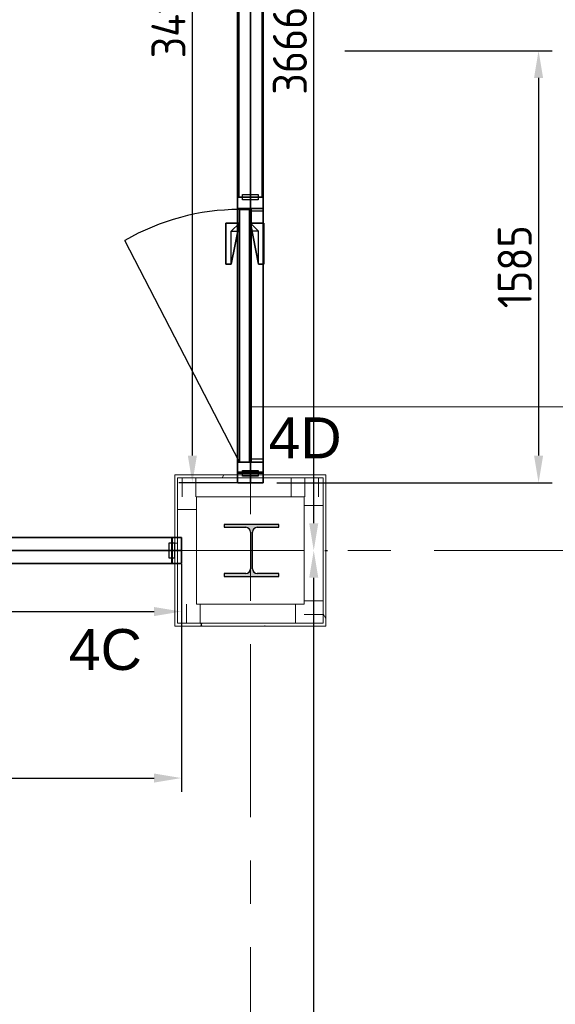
# Model space of a CAD drawing. Extents: x 2744 to 57639, y 3641 to 38820.
# Tile 42 of 179: x 25670 to 27635, y 23164 to 26775. Entities that reach past the tile are written whole.
import ezdxf
from ezdxf.enums import TextEntityAlignment as Align

# ---------------------------------------------------------------- set-up
doc = ezdxf.new("R2010")
doc.units = 0
doc.header["$LTSCALE"] = 50
doc.header["$PDSIZE"] = -5
doc.linetypes.add('HIDDEN2', pattern=[4.7625, 3.175, -1.5875])
doc.linetypes.add('stramien', pattern=[22.225, 12.7, -3.175, 3.175, -3.175])
doc.layers.get('0').update_dxf_attribs({"linetype": 'CONTINUOUS'})
doc.layers.get('DEFPOINTS').update_dxf_attribs({"linetype": 'CONTINUOUS'})
for name, color, linetype, lineweight in [('A-FLOR-OTLN', 8, 'CONTINUOUS', 18), ('A-GENM', 8, 'CONTINUOUS', 18), ('A-GLAZ-CWMG', 8, 'CONTINUOUS', 18), ('A-WALL-PATT', 8, 'CONTINUOUS', 50), ('I-WALL', 8, 'CONTINUOUS', 25), ('S-COLS', 8, 'CONTINUOUS', 18), ('S-GRID', 8, 'CONTINUOUS', 18)]:
    doc.layers.add(name, color=color, linetype=linetype, lineweight=lineweight)
for name, color, linetype in [('AS-A38--_F----5', 2, 'CONTINUOUS'), ('AS-A38--_F---4-', 9, 'CONTINUOUS'), ('AS-A38-L_F----5', 7, 'CONTINUOUS'), ('AS-I38-E_F----5_Deuren', 7, 'CONTINUOUS'), ('AS-I38-M_F----5_Deurmodulen', 7, 'CONTINUOUS'), ('AS-I38-M_F----5_Muuraansluitingen', 7, 'CONTINUOUS'), ('AS-I38-M_F----5_Wandmodulen', 7, 'CONTINUOUS'), ('AS-L32--_F----5', 84, 'CONTINUOUS'), ('AS-L32--_F---4-', 84, 'CONTINUOUS'), ('AS-L32--_F-23--', 84, 'CONTINUOUS'), ('AS-L32--_F123--', 84, 'CONTINUOUS'), ('AS-L38--', 7, 'CONTINUOUS'), ('AS-L38--_F----5', 7, 'CONTINUOUS'), ('AS-L38--_F---4-', 7, 'CONTINUOUS'), ('AS-L38--_F-23--', 3, 'CONTINUOUS'), ('AS-L38--_F1----', 2, 'CONTINUOUS'), ('AS-L38--_F1-----', 2, 'CONTINUOUS'), ('AS-L38--_F123--', 7, 'CONTINUOUS'), ('AS-L38GL_F---4-', 2, 'CONTINUOUS'), ('AS-L38GL_F123--', 3, 'CONTINUOUS'), ('AS-M38--_F123--_Wandlengte', 1, 'CONTINUOUS'), ('IWTEKST', 2, 'CONTINUOUS')]:
    doc.layers.add(name, color=color, linetype=linetype)
doc.layers.add('AS-I38-1_F----5', color=2, linetype='CONTINUOUS', plot=False)
doc.layers.add('IWHULPLIJN', color=40, linetype='CONTINUOUS', plot=False)
doc.styles.get("Standard").update_dxf_attribs({"font": 'isocp.shx'})
doc.dimstyles.new('CWall_F2_Wandlengte', dxfattribs={"dimscale": 50, "dimtxt": 2.5, "dimasz": 2, "dimexe": 1, "dimexo": 1, "dimgap": 0.5, "dimtad": 1, "dimdec": 0, "dimdsep": 46, "dimtxsty": 'Standard', "dimcen": 2.5, "dimclrt": 2, "dimadec": 0, "dimazin": 0, "dimtfac": 1, "dimtdec": 0, "dimtix": 1, "dimtmove": 2, "dimatfit": 0, "dimfxl": 0, "dimtolj": 1, "dimtzin": 0, "dimarcsym": 0})
pattern_1 = [(60, (885, 370), (-43300, 25000), [300, -50000]), (60, (957, 444), (-43300, 25000), [100, -50000]), (60, (913, 470), (-43300, 25000), [100, -50000]), (150, (1047, 450), (-25000, -43300), [200, -50000])]
pattern_2 = [(60, (885, 1230), (-43300, 25000), [300, -50000]), (60, (957, 1304), (-43300, 25000), [100, -50000]), (60, (913, 1330), (-43300, 25000), [100, -50000]), (150, (1047, 1310), (-25000, -43300), [200, -50000])]
pattern_3 = [(0, (960, 1360), (29.7656, 59.5312), [0, -59.5312])]
pattern_4 = [(60, (885, 2090), (-43300, 25000), [300, -50000]), (60, (957, 2164), (-43300, 25000), [100, -50000]), (60, (913, 2190), (-43300, 25000), [100, -50000]), (150, (1047, 2170), (-25000, -43300), [200, -50000])]

# ---------------------------------------------------------------- blocks, each defined once
blk = doc.blocks.new('10844_ABT model nieuw_export 08-11-2012_rvt-1-Plotview 4e Verdieping - schaal 1 op 100')
at = {"layer": 'S-COLS', "lineweight": 5}
blk.add_hatch(color=256, dxfattribs=at).paths.add_polyline_path([(26620.8, 24733.2), (26620.8, 24743.2), (26542, 24743.2), (26529.3, 24748.5), (26524, 24761.2), (26524, 24895.2), (26529.3, 24907.9), (26542, 24913.2), (26620.8, 24913.2), (26620.8, 24923.2), (26420.8, 24923.2), (26420.8, 24913.2), (26499.5, 24913.2), (26512.2, 24907.9), (26517.5, 24895.2), (26517.5, 24761.2), (26512.2, 24748.5), (26499.5, 24743.2), (26420.8, 24743.2), (26420.8, 24733.2)], flags=0)
at = {"layer": 'S-COLS', "color": 0, "lineweight": 25}
for p, q in [((26620.8, 24923.2), (26420.8, 24923.2)), ((26420.8, 24923.2), (26420.8, 24913.2)), ((26620.8, 24913.2), (26620.8, 24923.2)), ((26420.8, 24913.2), (26499.5, 24913.2)), ((26517.5, 24895.2), (26517.5, 24761.2)), ((26524, 24761.2), (26524, 24895.2)), ((26542, 24913.2), (26620.8, 24913.2)), ((26499.5, 24743.2), (26420.8, 24743.2)), ((26420.8, 24743.2), (26420.8, 24733.2)), ((26620.8, 24743.2), (26542, 24743.2)), ((26620.8, 24733.2), (26620.8, 24743.2)), ((26420.8, 24733.2), (26620.8, 24733.2))]:
    blk.add_line(p, q, dxfattribs=at)
for centre, start, end in [((26499.5, 24895.2), 0, 90), ((26542, 24895.2), 90, 180), ((26499.5, 24761.2), 270, 0), ((26542, 24761.2), 180, 270)]:
    blk.add_arc(centre, 18, start, end, dxfattribs=at)
blk = doc.blocks.new('42_KA leemstuc betonkolomafwerking - Type-V32-Plotview 4e Verdieping - schaal 1 op 100')
at = {"layer": 'A-GENM'}
h = blk.add_hatch(dxfattribs=at)
h.set_pattern_fill('FP_127', color=256, style=0, pattern_type=2)
h.set_pattern_definition([(0, (-26516.6, -24828.2), (406.4, 101.6), [33.528, -271.272, 33.528, -1896.872]), (0, (-26516.6, -24828.2), (406.4, 101.6), [-338.328, -271.272, 33.528, -576.072, -1016]), (0, (-26516.6, -24828.2), (406.4, 101.6), [-1219.2, 33.528, -271.272, 33.528, -677.672]), (0, (-26516.6, -24828.2), (406.4, 101.6), [-1557.528, -169.672, 33.528, -474.472]), (120, (-26364.2, -24777.4), (-291.18818, 301.15272), [33.528, -271.272, 33.528, -1896.872]), (120, (-26364.2, -24777.4), (-291.18818, 301.15272), [-338.328, -271.272, 33.528, -576.072, -1016]), (120, (-26364.2, -24777.4), (-291.18818, 301.15272), [-1219.2, 33.528, -271.272, 33.528, -677.672]), (120, (-26364.2, -24777.4), (-291.18818, 301.15272), [-1557.528, -169.672, 33.528, -474.472]), (240, (-26313.4, -24574.2), (-115.21182, -402.75272), [33.528, -271.272, 33.528, -1896.872]), (240, (-26313.4, -24574.2), (-115.21182, -402.75272), [-338.328, -271.272, 33.528, -576.072, -1016]), (240, (-26313.4, -24574.2), (-115.21182, -402.75272), [-1219.2, 33.528, -271.272, 33.528, -677.672]), (240, (-26313.4, -24574.2), (-115.21182, -402.75272), [-1557.528, -169.672, 33.528, -474.472])])
h.paths.add_polyline_path([(-277, -277), (277, -277), (277, 277), (-277, 277), (-277, 90.6)], flags=0)
h.paths.add_polyline_path([(-267, -267), (-267, 267), (267, 267), (267, -267), (117.2, -267)], flags=0)
for p, q in [((277, 277), (-277, 277)), ((-277, 277), (-277, -277)), ((-267, 267), (267, 267)), ((-267, -267), (-267, 267)), ((267, 267), (267, -267)), ((277, -277), (277, 277)), ((-277, -277), (277, -277)), ((267, -267), (-267, -267))]:
    blk.add_line(p, q, dxfattribs=at)
blk = doc.blocks.new('Onderlegger 4e verdieping')
at = {"layer": 'A-WALL-PATT', "lineweight": 18}
h = blk.add_hatch(dxfattribs=at)
h.set_pattern_fill('FP_102', color=256, angle=-270, style=0, pattern_type=2)
h.set_pattern_definition([(270, (26316.6, 25095.2), (500, 3e-14), []), (270, (26266.6, 25095.2), (500, 3e-14), []), (270, (26216.6, 25095.2), (500, 3e-14), []), (270, (26166.6, 25095.2), (500, 3e-14), [])])
h.paths.add_polyline_path([(26713.6, 25025.2), (26783.6, 25025.2), (26783.6, 25095.2), (26249.6, 25095.2), (26249.6, 25025.2), (26633.8, 25025.2)], flags=0)
h = blk.add_hatch(dxfattribs=at)
h.set_pattern_fill('FP_105', color=256, angle=90, style=0, pattern_type=2)
h.set_pattern_definition([(0, (26249.6, 24628.2), (0, 500), []), (0, (26249.6, 24578.2), (0, 500), []), (0, (26249.6, 24528.2), (0, 500), []), (0, (26249.6, 24478.2), (0, 500), [])])
h.paths.add_polyline_path([(26319.6, 24631.2), (26319.6, 25025.2), (26249.6, 25025.2), (26249.6, 24631.2)], flags=0)
h = blk.add_hatch(dxfattribs=at)
h.set_pattern_fill('FP_103', color=256, angle=90, style=0, pattern_type=2)
h.set_pattern_definition([(180, (26783.6, 24993.2), (-6e-14, -500), []), (180, (26783.6, 25043.2), (-6e-14, -500), []), (180, (26783.6, 25093.2), (-6e-14, -500), []), (180, (26783.6, 25143.2), (-6e-14, -500), [])])
h.paths.add_polyline_path([(26783.6, 24561.2), (26783.6, 25025.2), (26713.6, 25025.2), (26713.6, 24561.2)], flags=0)
h = blk.add_hatch(dxfattribs=at)
h.set_pattern_fill('FP_104', color=256, angle=90, style=0, pattern_type=2)
h.set_pattern_definition([(90, (26681.6, 24561.2), (-500, 3e-14), []), (90, (26731.6, 24561.2), (-500, 3e-14), []), (90, (26781.6, 24561.2), (-500, 3e-14), []), (90, (26831.6, 24561.2), (-500, 3e-14), [])])
h.paths.add_polyline_path([(26713.6, 24561.2), (26713.6, 24631.2), (26249.6, 24631.2), (26249.6, 24561.2), (26633.8, 24561.2)], flags=0)
at = {"layer": 'A-FLOR-OTLN'}
for p in [(26516.6, 26110.2), (43776.6, 25355.2)]:
    blk.add_line(p, (26516.6, 25355.2), dxfattribs=at)
at = {"layer": 'A-GLAZ-CWMG', "lineweight": 35}
blk.add_line((26469.1, 25115.2), (26564.1, 25115.2), dxfattribs=at)
at = {"layer": 'A-GLAZ-CWMG', "lineweight": 35, "extrusion": (0, 0, -1)}
blk.add_line((26229.8, 24780.4), (26229.8, 24875.4), dxfattribs=at)
at = {"layer": 'I-WALL', "lineweight": 18}
for p, q in [((26783.6, 25095.2), (26249.6, 25095.2)), ((26249.6, 25095.2), (26249.6, 24561.2)), ((26783.6, 24561.2), (26783.6, 25095.2)), ((26319.6, 25025.2), (26713.6, 25025.2)), ((26319.6, 24631.2), (26319.6, 25025.2)), ((26713.6, 25025.2), (26713.6, 24631.2)), ((26713.6, 24631.2), (26319.6, 24631.2)), ((26249.6, 24561.2), (26783.6, 24561.2))]:
    blk.add_line(p, q, dxfattribs=at)
at = {"layer": 'S-GRID', "linetype": 'stramien'}
for p, q in [((26516.6, 37820.1), (26516.6, 16247.5)), ((2743.8, 24828.2), (56270.4, 24828.2))]:
    blk.add_line(p, q, dxfattribs=at)
at = {"lineweight": 5}
blk.add_blockref('10844_ABT model nieuw_export 08-11-2012_rvt-1-Plotview 4e Verdieping - schaal 1 op 100', (0, 0), dxfattribs=at)
at = {"layer": 'A-GENM'}
blk.add_blockref('42_KA leemstuc betonkolomafwerking - Type-V32-Plotview 4e Verdieping - schaal 1 op 100', (26516.6, 24828.2), dxfattribs=at)
blk = doc.blocks.new('Q0WDSTL-_CTA01')
at = {"layer": 'AS-L38--_F-23--'}
for p, q in [((0, 0.3), (0, 0.5)), ((0, -0.3), (0, -0.5))]:
    blk.add_line(p, q, dxfattribs=at)
at = {"layer": 'AS-L38--_F-23--', "color": 1}
blk.add_lwpolyline([(0, 0.3), (1, 0.3), (1, -0.3), (0, -0.3)], dxfattribs=at)
at = {"layer": 'AS-L38--_F1-----'}
blk.add_lwpolyline([(0, 0.5), (0, -0.5)], dxfattribs=at)
blk = doc.blocks.new('QEND9---_CTA01')
at = {"layer": 'AS-L38--_F----5', "invisible_edges": 1}
for points in [[(0, 0), (0, 0, 60), (35, 0, 60), (35, 0)], [(0, 0, 2660), (0, 0, 2700), (35, 0, 2700), (35, 0, 2660)]]:
    blk.add_3dface(points, dxfattribs=at)
at = {"layer": 'AS-L38--_F----5'}
blk.add_3dface([(0, 0, 60), (0, 0, 2660), (35, 0, 2660), (35, 0, 60)], dxfattribs=at)
at = {"layer": 'AS-L38--_F---4-', "invisible_edges": 1}
for points in [[(35, 47.5), (35, 47.5, 60), (0, 47.5, 60), (0, 47.5)], [(35, 47.5, 2660), (35, 47.5, 2700), (0, 47.5, 2700), (0, 47.5, 2660)], [(0, -47.5), (0, -47.5, 60), (35, -47.5, 60), (35, -47.5)], [(0, -47.5, 2660), (0, -47.5, 2700), (35, -47.5, 2700), (35, -47.5, 2660)]]:
    blk.add_3dface(points, dxfattribs=at)
at = {"layer": 'AS-L38--_F---4-'}
for points in [[(35, 47.5, 60), (35, 47.5, 2660), (0, 47.5, 2660), (0, 47.5, 60)], [(0, -47.5, 2700), (35, -47.5, 2700), (35, 47.5, 2700), (0, 47.5, 2700)], [(35, -47.5), (35, -47.5, 60), (35, 47.5, 60), (35, 47.5)], [(35, -47.5, 60), (35, -47.5, 2660), (35, 47.5, 2660), (35, 47.5, 60)], [(35, -47.5, 2660), (35, -47.5, 2700), (35, 47.5, 2700), (35, 47.5, 2660)], [(0, -47.5, 60), (0, -47.5, 2660), (35, -47.5, 2660), (35, -47.5, 60)]]:
    blk.add_3dface(points, dxfattribs=at)
at = {"layer": 'AS-L38--_F123--'}
blk.add_lwpolyline([(0, -47.5), (35, -47.5), (35, 47.5), (0, 47.5)], dxfattribs=at)
at = {"layer": 'DEFPOINTS'}
blk.add_point((35, 0, 2700), dxfattribs=at)
at = {"layer": 'AS-L38--', "xscale": 10, "yscale": 95, "zscale": 10}
blk.add_blockref('Q0WDSTL-_CTA01', (0, 0), dxfattribs=at)
at = {"layer": 'AS-I38-M_F----5_Muuraansluitingen', "extrusion": (0, -1, 0)}
blk.add_text('D4C', height=125, rotation=90, dxfattribs=at).set_placement((35, 2750), align=Align.MIDDLE_LEFT)
blk = doc.blocks.new('BvnAans-_CTA01')
at = {"layer": 'AS-L38--_F----5', "color": 0, "invisible_edges": 10}
blk.add_3dface([(0, 0), (1, 0), (1, 0, 1), (0, 0, 1)], dxfattribs=at)
at = {"layer": 'AS-L38--_F---4-', "invisible_edges": 10}
for points in [[(0, 0.5), (1, 0.5), (1, 0.5, 1), (0, 0.5, 1)], [(0, -0.5), (1, -0.5), (1, -0.5, 1), (0, -0.5, 1)]]:
    blk.add_3dface(points, dxfattribs=at)
at = {"layer": 'AS-L38--_F---4-'}
blk.add_3dface([(0, -0.5, 1), (0, 0.5, 1), (1, 0.5, 1), (1, -0.5, 1)], dxfattribs=at)
blk = doc.blocks.new('3ADRDRP-_CTA01')
at = {"layer": 'AS-L38--_F----5', "color": 0}
blk.add_3dface([(0, 0), (1, 0), (1, 0, 1), (0, 0, 1)], dxfattribs=at)
at = {"layer": 'AS-L38--_F---4-'}
mesh = blk.add_polymesh((6, 3), dxfattribs=at)
for k, corner in enumerate([(1, -0.5, 1), (1, -0.5), (1, -0.5), (0, -0.5, 1), (0, -0.5), (0, -0.5), (0, 0.5, 1), (0, 0.5), (0, -0.5), (1, 0.5, 1), (1, 0.5), (1, -0.5), (1, 0.5, 1), (1, 0.5, 1), (1, -0.5, 1), (0, 0.5, 1), (0, 0.5, 1), (0, -0.5, 1)]):
    mesh.set_mesh_vertex(divmod(k, 3), corner)
blk = doc.blocks.new('Q0DRSTL-_CTA01')
at = {"layer": 'AS-L38--_F----5', "color": 0}
blk.add_3dface([(0, 0), (1, 0), (1, 0, 1), (0, 0, 1)], dxfattribs=at)
at = {"layer": 'AS-L38--_F-23--', "color": 0}
for p, q in [((0, 0.5), (0, 0.3)), ((1, 0.5), (1, 0)), ((1, 0), (1.25, 0)), ((0, -0.5), (0, -0.3))]:
    blk.add_line(p, q, dxfattribs=at)
for points in [[(1, 0.5), (0, 0.5)], [(0, -0.5), (1.25, -0.5), (1.25, 0)]]:
    blk.add_lwpolyline(points, dxfattribs=at)
at = {"layer": 'AS-L38--_F1----', "color": 0}
blk.add_lwpolyline([(0, -0.5), (1, -0.5), (1, 0.5), (0, 0.5)], close=True, dxfattribs=at)
at = {"layer": 'AS-L38--_F---4-'}
mesh = blk.add_polymesh((6, 3), dxfattribs=at)
for k, corner in enumerate([(1, -0.5, 1), (1, -0.5), (1, -0.5), (0, -0.5, 1), (0, -0.5), (0, -0.5), (0, 0.5, 1), (0, 0.5), (0, -0.5), (1, 0.5, 1), (1, 0.5), (1, -0.5), (1, 0.5, 1), (1, 0.5, 1), (1, -0.5, 1), (0, 0.5, 1), (0, 0.5, 1), (0, -0.5, 1)]):
    mesh.set_mesh_vertex(divmod(k, 3), corner)
blk = doc.blocks.new('ddch1---_CTA01')
at = {"layer": 'AS-L32--_F----5', "color": 1}
for p, q in [((0, 0.075), (1, 0.075, 0.5)), ((1, 0.075, 0.5), (0, 0.075, 1))]:
    blk.add_line(p, q, dxfattribs=at)
at = {"layer": 'AS-L32--_F----5', "color": 1, "linetype": 'HIDDEN2'}
for p, q in [((0, -0.075), (1, -0.075, 0.5)), ((1, -0.075, 0.5), (0, -0.075, 1))]:
    blk.add_line(p, q, dxfattribs=at)
at = {"layer": 'AS-L32--_F----5'}
blk.add_3dface([(0, 0), (0, 0, 1), (1, 0, 1), (1, 0)], dxfattribs=at)
at = {"layer": 'AS-L32--_F---4-'}
for points in [[(0, 1), (0, 1, 1), (1, 1, 1), (1, 1)], [(0, 1), (0, 0), (0, 0, 1), (0, 1, 1)], [(0, 0, 1), (0, 1, 1), (1, 1, 1), (1, 0, 1)], [(1, 1, 1), (1, 0, 1), (1, 0), (1, 1)], [(0, 0), (0, 0, 1), (1, 0, 1), (1, 0)]]:
    blk.add_3dface(points, dxfattribs=at)
at = {"layer": 'AS-L32--_F123--', "color": 1}
blk.add_line((0, 1), (0.8776, 11.4994), dxfattribs=at)
at = {"layer": 'AS-L32--_F123--'}
for p, q in [((1, 1), (0, 1)), ((0, 1), (0, 0)), ((1, 0), (1, 1)), ((0, 0), (1, 0))]:
    blk.add_line(p, q, dxfattribs=at)
at = {"layer": 'AS-L32--_F123--', "color": 1}
blk.add_ellipse((0, 1), major_axis=(0, 21.9), ratio=0.045662, start_param=-1.570796, end_param=-1.070796, dxfattribs=at)
at = {"layer": 'DEFPOINTS'}
blk.add_point((0, 0), dxfattribs=at)
blk.add_point((0, 0), dxfattribs=at)
blk = doc.blocks.new('KlnkRcht_CTA01')
at = {"layer": 'AS-L32--_F----5'}
blk.add_polyline3d([(-0.5, 0, -0.5), (0.5, 0, -0.5), (0.5, 0, 0.5), (-0.5, 0, 0.5)], close=True, dxfattribs=at)
at = {"layer": 'AS-L32--_F-23--'}
for p, q in [((0.3, -0.6, -0.5), (0.3, 0, -0.5)), ((0.5, 0, -0.5), (0.5, -1, -0.5)), ((-0.5, -1, -0.5), (-0.5, -0.6, -0.5)), ((-0.5, -0.6, -0.5), (0.3, -0.6, -0.5)), ((0.5, -1, -0.5), (-0.5, -1, -0.5))]:
    blk.add_line(p, q, dxfattribs=at)
at = {"layer": 'AS-L32--_F---4-'}
mesh = blk.add_polyface(dxfattribs=at)
corners = [(0.5, 0, -0.5), (0.5, -1, -0.5), (-0.5, -1, -0.5), (-0.5, -0.6, -0.5), (0.3, -0.6, -0.5), (0.3, 0, -0.5), (0.5, 0, 0.5), (0.5, -1, 0.5), (-0.5, -1, 0.5), (-0.5, -0.6, 0.5), (0.3, -0.6, 0.5), (0.3, 0, 0.5)]
mesh.append_faces([[corners[k] for k in face] for face in [(0, 1, 7, 6), (1, 2, 8, 7), (2, 3, 9, 8)]])
mesh.append_faces([[corners[k] for k in face] for face in [(6, 10, 11)]], dxfattribs={"vtx0": -1})
mesh.append_faces([[corners[k] for k in face] for face in [(6, 9, 10)]], dxfattribs={"vtx0": -1, "vtx2": -1})
mesh.append_faces([[corners[k] for k in face] for face in [(6, 7, 8, 9)]], dxfattribs={"vtx3": -1})
blk = doc.blocks.new('QDR-6---_CTA01')
at = {"layer": 'DEFPOINTS'}
blk.add_point((0, 0, 2700), dxfattribs=at)
at = {"layer": 'AS-L38--'}
for name, p, xscale, yscale, zscale in [('ddch1---_CTA01', (41.5, 0, 10), 926, 40, 2585), ('KlnkRcht_CTA01', (842.5, 40, 1050), 150, -50, 20), ('BvnAans-_CTA01', (0, 0, 2660), 1013, 95, 40), ('Q0WDSTL-_CTA01', (0, 0), 10, 95, 10), ('3ADRDRP-_CTA01', (0, 0, 2595), 1013, 95, 65), ('Q0DRSTL-_CTA01', (0, 0), 41.5, 95, 2595), ('Q0DRSTL-_CTA01', (1013, 0), -41.5, 95, 2595), ('KlnkRcht_CTA01', (842.5, 0, 1050), 150, 50, 20)]:
    blk.add_blockref(name, p, dxfattribs=dict(at, xscale=xscale, yscale=yscale, zscale=zscale))
at = {"layer": 'AS-L38--', "xscale": 10, "yscale": 95, "zscale": 10, "rotation": 180}
blk.add_blockref('Q0WDSTL-_CTA01', (1013, 0), dxfattribs=at)
at = {"layer": 'AS-I38-E_F----5_Deuren', "extrusion": (0, -1, 0)}
blk.add_text('926x2585', height=90, dxfattribs=at).set_placement((959, 175), align=Align.BOTTOM_RIGHT)
at = {"layer": 'AS-I38-M_F----5_Deurmodulen', "extrusion": (0, -1, 0)}
blk.add_text('DA', height=125, rotation=90, dxfattribs=at).set_placement((506.5, 2750), align=Align.MIDDLE_LEFT)
blk = doc.blocks.new('*D153')
at = {"layer": 'AS-M38--_F123--_Wandlengte', "color": 0, "lineweight": -2}
for p, q in [((26789.6, 24828.2), (26799.2, 24828.2)), ((26749.2, 19428.2), (26749.2, 24728.2)), ((26604.4, 19328.2), (26799.2, 19328.2))]:
    blk.add_line(p, q, dxfattribs=at)
at = {"layer": 'AS-M38--_F123--_Wandlengte', "color": 0}
for points in [[(26732.5, 24728.2), (26765.8, 24728.2), (26749.2, 24828.2)], [(26732.5, 19428.2), (26765.8, 19428.2), (26749.2, 19328.2)]]:
    blk.add_solid(points, dxfattribs=at)
at = {"layer": 'DEFPOINTS', "color": 0}
for p in [(26739.6, 24828.2), (26749.2, 24828.2), (26554.4, 19328.2)]:
    blk.add_point(p, dxfattribs=at)
at = {"layer": 'AS-M38--_F123--_Wandlengte', "color": 2, "insert": (26661.7, 22078.2), "char_height": 125, "attachment_point": 5, "rotation": 90}
blk.add_mtext('\\A1;5500', dxfattribs=at)
blk = doc.blocks.new('*D154')
at = {"layer": 'AS-M38--_F123--_Wandlengte', "color": 0, "lineweight": -2}
for p, q in [((26595.1, 28494.2), (26799.2, 28494.2)), ((26749.2, 24928.2), (26749.2, 28394.2)), ((26789.6, 24828.2), (26799.2, 24828.2))]:
    blk.add_line(p, q, dxfattribs=at)
at = {"layer": 'AS-M38--_F123--_Wandlengte', "color": 0}
for points in [[(26732.5, 28394.2), (26765.8, 28394.2), (26749.2, 28494.2)], [(26732.5, 24928.2), (26765.8, 24928.2), (26749.2, 24828.2)]]:
    blk.add_solid(points, dxfattribs=at)
at = {"layer": 'DEFPOINTS', "color": 0}
for p in [(26545.1, 28494.2), (26749.2, 28494.2), (26739.6, 24828.2)]:
    blk.add_point(p, dxfattribs=at)
at = {"layer": 'AS-M38--_F123--_Wandlengte', "color": 2, "insert": (26661.7, 26661.2), "char_height": 125, "attachment_point": 5, "rotation": 90}
blk.add_mtext('\\A1;3666', dxfattribs=at)
blk = doc.blocks.new('*D313')
at = {"layer": 'AS-M38--_F123--_Wandlengte', "color": 0, "lineweight": -2}
for p, q in [((26862.9, 26661.2), (27623.9, 26661.2)), ((27573.9, 26561.2), (27573.9, 25176.2)), ((26614.1, 25076.2), (27623.9, 25076.2))]:
    blk.add_line(p, q, dxfattribs=at)
at = {"layer": 'AS-M38--_F123--_Wandlengte', "color": 0}
for points in [[(27557.3, 26561.2), (27590.6, 26561.2), (27573.9, 26661.2)], [(27557.3, 25176.2), (27590.6, 25176.2), (27573.9, 25076.2)]]:
    blk.add_solid(points, dxfattribs=at)
at = {"layer": 'DEFPOINTS', "color": 0}
for p in [(26812.9, 26661.2), (26564.1, 25076.2), (27573.9, 25076.2)]:
    blk.add_point(p, dxfattribs=at)
at = {"layer": 'AS-M38--_F123--_Wandlengte', "color": 2, "insert": (27486.4, 25868.7), "char_height": 125, "attachment_point": 5, "rotation": 90}
blk.add_mtext('\\A1;1585', dxfattribs=at)
blk = doc.blocks.new('QSRT6---_CTA01')
at = {"layer": 'AS-L38--_F----5', "invisible_edges": 4}
for points in [[(0, 0), (0, 0, 60), (35, 0, 60), (35, 0)], [(0, 0, 2660), (0, 0, 2700), (35, 0, 2700), (35, 0, 2660)]]:
    blk.add_3dface(points, dxfattribs=at)
at = {"layer": 'AS-L38--_F----5'}
blk.add_3dface([(0, 0, 60), (0, 0, 2660), (35, 0, 2660), (35, 0, 60)], dxfattribs=at)
at = {"layer": 'AS-L38--_F---4-', "invisible_edges": 4}
for points in [[(35, 47.5), (35, 47.5, 60), (0, 47.5, 60), (0, 47.5)], [(35, 47.5, 2660), (35, 47.5, 2700), (0, 47.5, 2700), (0, 47.5, 2660)], [(0, -47.5), (0, -47.5, 60), (35, -47.5, 60), (35, -47.5)], [(0, -47.5, 2660), (0, -47.5, 2700), (35, -47.5, 2700), (35, -47.5, 2660)]]:
    blk.add_3dface(points, dxfattribs=at)
at = {"layer": 'AS-L38--_F---4-'}
for points in [[(35, 47.5, 60), (35, 47.5, 2660), (0, 47.5, 2660), (0, 47.5, 60)], [(0, 47.5), (0, 47.5, 60), (0, -47.5, 60), (0, -47.5)], [(0, 47.5, 60), (0, 47.5, 2660), (0, -47.5, 2660), (0, -47.5, 60)], [(0, 47.5, 2660), (0, 47.5, 2700), (0, -47.5, 2700), (0, -47.5, 2660)], [(35, 47.5, 2700), (0, 47.5, 2700), (0, -47.5, 2700), (35, -47.5, 2700)], [(0, -47.5, 60), (0, -47.5, 2660), (35, -47.5, 2660), (35, -47.5, 60)]]:
    blk.add_3dface(points, dxfattribs=at)
at = {"layer": 'AS-L38--_F123--'}
blk.add_lwpolyline([(35, 47.5), (0, 47.5), (0, -47.5), (35, -47.5)], dxfattribs=at)
at = {"layer": 'DEFPOINTS'}
blk.add_point((0, 0, 2700), dxfattribs=at)
at = {"layer": 'AS-L38--', "xscale": 10, "yscale": 95, "zscale": 10, "rotation": 180}
blk.add_blockref('Q0WDSTL-_CTA01', (35, 0), dxfattribs=at)
at = {"layer": 'AS-I38-M_F----5_Muuraansluitingen', "extrusion": (0, -1, 0)}
blk.add_text('D4D', height=125, rotation=90, dxfattribs=at).set_placement((0, 2750), align=Align.MIDDLE_LEFT)
blk = doc.blocks.new('OndrAans_CTA01')
at = {"layer": 'AS-L38--_F----5', "color": 0, "invisible_edges": 10}
blk.add_3dface([(0, 0), (1, 0), (1, 0, 1), (0, 0, 1)], dxfattribs=at)
at = {"layer": 'AS-L38--_F---4-', "invisible_edges": 10}
for points in [[(0, 0.5), (1, 0.5), (1, 0.5, 1), (0, 0.5, 1)], [(0, -0.5), (1, -0.5), (1, -0.5, 1), (0, -0.5, 1)]]:
    blk.add_3dface(points, dxfattribs=at)
at = {"layer": 'AS-L38--_F123--', "color": 0}
blk.add_3dface([(0, -0.5), (1, -0.5), (1, 0.5), (0, 0.5)], dxfattribs=at)
blk = doc.blocks.new('QPGLAS--_CTA01')
at = {"layer": 'AS-L38--_F----5', "color": 0}
blk.add_3dface([(0, 0), (1, 0), (1, 0, 1), (0, 0, 1)], dxfattribs=at)
at = {"layer": 'AS-L38GL_F123--'}
blk.add_line((0, 0), (1, 0), dxfattribs=at)
at = {"layer": 'AS-L38GL_F---4-'}
mesh = blk.add_polymesh((6, 3), dxfattribs=at)
for k, corner in enumerate([(1, -0.45, 1), (1, -0.45), (1, -0.45), (0, -0.45, 1), (0, -0.45), (0, -0.45), (0, 0.45, 1), (0, 0.45), (0, -0.45), (1, 0.45, 1), (1, 0.45), (1, -0.45), (1, 0.45, 1), (1, 0.45, 1), (1, -0.45, 1), (0, 0.45, 1), (0, 0.45, 1), (0, -0.45, 1)]):
    mesh.set_mesh_vertex(divmod(k, 3), corner)
blk = doc.blocks.new('O4------_CTA01')
blk.add_blockref('QPGLAS--_CTA01', (0, 0))
blk = doc.blocks.new('QWND14--_CTA01')
at = {"layer": 'AS-A38--_F----5', "extrusion": (0, -1, 0)}
h = blk.add_hatch(dxfattribs=at)
h.set_pattern_fill('GLAS2', color=256, scale=50, angle=60, style=0, pattern_type=2)
h.set_pattern_definition(pattern_1)
h.paths.add_polyline_path([(0, 60), (1920, 60), (1920, 940), (0, 940)])
h = blk.add_hatch(dxfattribs=at)
h.set_pattern_fill('GLAS2', color=256, scale=50, angle=60, style=0, pattern_type=2)
h.set_pattern_definition(pattern_2)
h.paths.add_polyline_path([(0, 940), (1920, 940), (1920, 1780), (0, 1780)])
h = blk.add_hatch(dxfattribs=at)
h.set_pattern_fill('GLAS2', color=256, scale=50, angle=60, style=0, pattern_type=2)
h.set_pattern_definition(pattern_4)
h.paths.add_polyline_path([(0, 1780), (1920, 1780), (1920, 2660), (0, 2660)])
h = blk.add_hatch(dxfattribs=at)
h.set_pattern_fill('DOTS', color=256, scale=37.5, style=0)
h.set_pattern_definition(pattern_3)
h.paths.add_polyline_path([(10, 950), (1910, 950), (1910, 1770), (10, 1770)])
at = {"layer": 'AS-A38--_F---4-', "extrusion": (0, -1, 0)}
h = blk.add_hatch(dxfattribs=at)
h.set_pattern_fill('GLAS2', color=256, scale=50, angle=60, style=0, pattern_type=2)
h.set_pattern_definition(pattern_1)
h.paths.add_polyline_path([(0, 60), (1920, 60), (1920, 940), (0, 940)])
h = blk.add_hatch(dxfattribs=at)
h.set_pattern_fill('GLAS2', color=256, scale=50, angle=60, style=0, pattern_type=2)
h.set_pattern_definition(pattern_2)
h.paths.add_polyline_path([(0, 940), (1920, 940), (1920, 1780), (0, 1780)])
h = blk.add_hatch(dxfattribs=at)
h.set_pattern_fill('GLAS2', color=256, scale=50, angle=60, style=0, pattern_type=2)
h.set_pattern_definition(pattern_4)
h.paths.add_polyline_path([(0, 1780), (1920, 1780), (1920, 2660), (0, 2660)])
h = blk.add_hatch(dxfattribs=at)
h.set_pattern_fill('DOTS', color=256, scale=37.5, style=0)
h.set_pattern_definition(pattern_3)
h.paths.add_polyline_path([(10, 950), (1910, 950), (1910, 1770), (10, 1770)])
h = blk.add_hatch(dxfattribs=at)
h.set_pattern_fill('GLAS2', color=256, scale=50, angle=60, style=0, pattern_type=2)
h.set_pattern_definition(pattern_1)
h.paths.add_polyline_path([(0, 60), (1920, 60), (1920, 940), (0, 940)])
h = blk.add_hatch(dxfattribs=at)
h.set_pattern_fill('GLAS2', color=256, scale=50, angle=60, style=0, pattern_type=2)
h.set_pattern_definition(pattern_2)
h.paths.add_polyline_path([(0, 940), (1920, 940), (1920, 1780), (0, 1780)])
h = blk.add_hatch(dxfattribs=at)
h.set_pattern_fill('GLAS2', color=256, scale=50, angle=60, style=0, pattern_type=2)
h.set_pattern_definition(pattern_4)
h.paths.add_polyline_path([(0, 1780), (1920, 1780), (1920, 2660), (0, 2660)])
h = blk.add_hatch(dxfattribs=at)
h.set_pattern_fill('DOTS', color=256, scale=37.5, style=0)
h.set_pattern_definition(pattern_3)
h.paths.add_polyline_path([(10, 950), (1910, 950), (1910, 1770), (10, 1770)])
at = {"layer": 'DEFPOINTS'}
blk.add_point((0, 0, 2700), dxfattribs=at)
at = {"layer": 'AS-L38--', "yscale": 95}
for name, p, xscale, zscale in [('BvnAans-_CTA01', (0, 0, 2660), 1920, 40), ('OndrAans_CTA01', (0, 0), 1920, 60), ('Q0WDSTL-_CTA01', (0, 0), 10, 10), ('O4------_CTA01', (0, 0, 1780), 1920, 880), ('O4------_CTA01', (0, 0, 940), 1920, 840), ('O4------_CTA01', (0, 0, 60), 1920, 880)]:
    blk.add_blockref(name, p, dxfattribs=dict(at, xscale=xscale, zscale=zscale))
at = {"layer": 'AS-L38--', "xscale": 10, "yscale": 95, "zscale": 10, "rotation": 180}
blk.add_blockref('Q0WDSTL-_CTA01', (1920, 0), dxfattribs=at)
at = {"layer": 'AS-I38-1_F----5', "extrusion": (0, -1, 0)}
blk.add_text('2', height=90, dxfattribs=at).set_placement((40, 130))
at = {"layer": 'AS-I38-M_F----5_Wandmodulen', "extrusion": (0, -1, 0)}
blk.add_text('GH', height=125, rotation=90, dxfattribs=at).set_placement((960, 2750), align=Align.MIDDLE_LEFT)
blk = doc.blocks.new('*D318')
at = {"layer": 'AS-M38--_F123--_Wandlengte', "color": 0, "lineweight": -2}
for p, q in [((26466.6, 28494.2), (26253.9, 28494.2)), ((26303.9, 25176.2), (26303.9, 28394.2)), ((26466.6, 25076.2), (26253.9, 25076.2))]:
    blk.add_line(p, q, dxfattribs=at)
at = {"layer": 'AS-M38--_F123--_Wandlengte', "color": 0}
for points in [[(26287.2, 28394.2), (26320.5, 28394.2), (26303.9, 28494.2)], [(26287.2, 25176.2), (26320.5, 25176.2), (26303.9, 25076.2)]]:
    blk.add_solid(points, dxfattribs=at)
at = {"layer": 'DEFPOINTS', "color": 0}
for p in [(26303.9, 28494.2), (26516.6, 28494.2), (26516.6, 25076.2)]:
    blk.add_point(p, dxfattribs=at)
at = {"layer": 'AS-M38--_F123--_Wandlengte', "color": 2, "insert": (26216.4, 26785.2), "char_height": 125, "attachment_point": 5, "rotation": 90}
blk.add_mtext('\\A1;3418', dxfattribs=at)
blk = doc.blocks.new('*D320')
at = {"layer": 'AS-M38--_F123--_Wandlengte', "color": 0, "lineweight": -2}
for p, q in [((26263.6, 24730.7), (26263.6, 23943.6)), ((24683.6, 24110.4), (24683.6, 23943.6)), ((24783.6, 23993.6), (26163.6, 23993.6))]:
    blk.add_line(p, q, dxfattribs=at)
at = {"layer": 'AS-M38--_F123--_Wandlengte', "color": 0}
for points in [[(24783.6, 24010.3), (24783.6, 23976.9), (24683.6, 23993.6)], [(26163.6, 24010.3), (26163.6, 23976.9), (26263.6, 23993.6)]]:
    blk.add_solid(points, dxfattribs=at)
at = {"layer": 'DEFPOINTS', "color": 0}
for p in [(26263.6, 24780.7), (24683.6, 24160.4, 1062.3), (26263.6, 23993.6)]:
    blk.add_point(p, dxfattribs=at)
at = {"layer": 'AS-M38--_F123--_Wandlengte', "color": 2, "insert": (25473.6, 24081.1), "char_height": 125, "attachment_point": 5}
blk.add_mtext('\\A1;1580', dxfattribs=at)
blk = doc.blocks.new('D1------_CTA01')
at = {"layer": 'AS-L38--_F----5', "color": 0}
blk.add_3dface([(0, 0), (1, 0), (1, 0, 1), (0, 0, 1)], dxfattribs=at)
at = {"layer": 'AS-L38--_F---4-'}
for points in [[(0, 0.5), (1, 0.5), (1, 0.5, 1), (0, 0.5, 1)], [(0, -0.5), (1, -0.5), (1, -0.5, 1), (0, -0.5, 1)]]:
    blk.add_3dface(points, dxfattribs=at)
blk = doc.blocks.new('QWND16--_CTA01')
at = {"layer": 'AS-A38--_F----5', "extrusion": (0, -1, 0)}
h = blk.add_hatch(dxfattribs=at)
h.set_pattern_fill('ANSI31', color=256, scale=50, angle=135, style=0)
h.set_pattern_definition([(180, (1158.75, 1150), (-1e-14, -158.75), [])])
h.paths.add_polyline_path([(0, 940), (1545, 940), (1545, 1780)])
h = blk.add_hatch(dxfattribs=at)
h.set_pattern_fill('CROSS', color=256, scale=5, style=0)
h.set_pattern_definition([(0, (386.25, 1570), (31.75, 31.75), [15.875, -47.625]), (90, (394.188, 1562.062), (-31.75, 31.75), [15.875, -47.625])])
h.paths.add_polyline_path([(0, 940), (1545, 1780), (0, 1780)])
at = {"layer": 'AS-A38--_F---4-', "extrusion": (0, -1, 0)}
h = blk.add_hatch(dxfattribs=at)
h.set_pattern_fill('ANSI31', color=256, scale=50, angle=135, style=0)
h.set_pattern_definition([(180, (772.5, 1360), (-1e-14, -158.75), [])])
h.paths.add_polyline_path([(0, 940), (1545, 940), (1545, 1780), (0, 1780)])
h = blk.add_hatch(dxfattribs=at)
h.set_pattern_fill('CROSS', color=256, scale=5, style=0)
h.set_pattern_definition([(0, (772.5, 1360), (31.75, 31.75), [15.875, -47.625]), (90, (780.438, 1352.062), (-31.75, 31.75), [15.875, -47.625])])
h.paths.add_polyline_path([(0, 940), (1545, 940), (1545, 1780), (0, 1780)])
at = {"layer": 'AS-A38-L_F----5', "extrusion": (0, -1, 0)}
blk.add_line((0, 0, 940), (1545, 0, 1780), dxfattribs=at)
at = {"layer": 'DEFPOINTS'}
blk.add_point((0, 0, 2700), dxfattribs=at)
at = {"layer": 'AS-L38--', "yscale": 95}
for name, p, xscale, zscale in [('BvnAans-_CTA01', (0, 0, 2660), 1545, 40), ('OndrAans_CTA01', (0, 0), 1545, 60), ('Q0WDSTL-_CTA01', (0, 0), 10, 10), ('D1------_CTA01', (0, 0, 1780), 1545, 880), ('D1------_CTA01', (0, 0, 940), 1545, 840), ('D1------_CTA01', (0, 0, 60), 1545, 880)]:
    blk.add_blockref(name, p, dxfattribs=dict(at, xscale=xscale, zscale=zscale))
at = {"layer": 'AS-L38--', "xscale": 10, "yscale": 95, "zscale": 10, "rotation": 180}
blk.add_blockref('Q0WDSTL-_CTA01', (1545, 0), dxfattribs=at)
at = {"layer": 'AS-I38-1_F----5', "extrusion": (0, -1, 0)}
blk.add_text('98', height=90, dxfattribs=at).set_placement((40, 130))
at = {"layer": 'AS-I38-M_F----5_Wandmodulen', "extrusion": (0, -1, 0)}
blk.add_text('AH-Z2', height=125, rotation=90, dxfattribs=at).set_placement((772.5, 2750), align=Align.MIDDLE_LEFT)
blk = doc.blocks.new('*D345')
at = {"layer": 'AS-M38--_F123--_Wandlengte', "color": 0, "lineweight": -2}
for p, q in [((22850.6, 24778.2), (22850.6, 24554.2)), ((26263.6, 24778.2), (26263.6, 24554.2)), ((22950.6, 24604.2), (26163.6, 24604.2))]:
    blk.add_line(p, q, dxfattribs=at)
at = {"layer": 'AS-M38--_F123--_Wandlengte', "color": 0}
for points in [[(22950.6, 24620.9), (22950.6, 24587.5), (22850.6, 24604.2)], [(26163.6, 24620.9), (26163.6, 24587.5), (26263.6, 24604.2)]]:
    blk.add_solid(points, dxfattribs=at)
at = {"layer": 'DEFPOINTS', "color": 0}
for p in [(22850.6, 24828.2), (26263.6, 24828.2), (26263.6, 24604.2)]:
    blk.add_point(p, dxfattribs=at)
at = {"layer": 'AS-M38--_F123--_Wandlengte', "color": 2, "insert": (24557.1, 24691.7), "char_height": 125, "attachment_point": 5}
blk.add_mtext('\\A1;3413', dxfattribs=at)

msp = doc.modelspace()

# ---------------------------------------------------------------- linework, layer by layer
at = {"layer": 'IWHULPLIJN', "color": 3}
for p, q in [((26516.6, 28494.2), (26516.6, 25105.2)), ((26239.6, 24828.2), (22850.6, 24828.2))]:
    msp.add_line(p, q, dxfattribs=at)

# ---------------------------------------------------------------- block references
msp.add_blockref('Onderlegger 4e verdieping', (0, 0))
at = {"layer": 'AS-L38--'}
for name, p, rotation in [('QWND14--_CTA01', (26516.6, 26124.2), 89.99999999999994), ('QDR-6---_CTA01', (26516.6, 25111.2), 89.99999999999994), ('QSRT6---_CTA01', (26516.6, 25076.2), 89.99999999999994), ('QWND16--_CTA01', (24683.6, 24828.2), 359.9999999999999), ('QEND9---_CTA01', (26228.6, 24828.2), 359.9999999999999)]:
    msp.add_blockref(name, p, dxfattribs=dict(at, rotation=rotation))

# ---------------------------------------------------------------- texts
at = {"layer": 'IWTEKST', "char_height": 150, "width": 3405, "attachment_point": 1}
for s, insert in [('{\\fArial|b0|i0|c0|p34;4D}', (26583.49, 25316.22)), ('{\\fArial|b0|i0|c0|p34;4C}', (25850.78, 24539.99))]:
    msp.add_mtext(s, dxfattribs=dict(at, insert=insert))

# ---------------------------------------------------------------- dimensions: what is measured, and where the dimension line sits
at = {"layer": 'AS-M38--_F123--_Wandlengte'}
for p1, p2, distance, picture, middle in [((26516.6, 25076.2), (26516.6, 28494.2), 212.74, '*D318', (26216.35, 26785.2)), ((22850.6, 24828.2), (26263.6, 24828.2), -224.02, '*D345', (24557.1, 24691.69))]:
    dim = msp.add_aligned_dim(p1=p1, p2=p2, distance=distance, dimstyle='CWall_F2_Wandlengte', dxfattribs=at)
    dim.commit()
    dim.dimension.update_dxf_attribs({"geometry": picture, "text_midpoint": middle})
for base, p1, p2, picture, middle in [((26749.16, 28494.19), (26739.6, 24828.2), (26545.1, 28494.19), '*D154', (26661.66, 26661.2)), ((27573.94, 25076.2), (26812.94, 26661.2), (26564.1, 25076.2), '*D313', (27486.44, 25868.7)), ((26749.16, 24828.2), (26554.38, 19328.2), (26739.6, 24828.2), '*D153', (26661.66, 22078.2))]:
    dim = msp.add_linear_dim(base=base, p1=p1, p2=p2, angle=90, dimstyle='CWall_F2_Wandlengte', dxfattribs=at)
    dim.commit()
    dim.dimension.update_dxf_attribs({"geometry": picture, "text_midpoint": middle})
dim = msp.add_linear_dim(base=(26263.6, 23993.6), p1=(24683.6, 24160.43, 1062.34), p2=(26263.6, 24780.7), dimstyle='CWall_F2_Wandlengte', dxfattribs=at)
dim.commit()
dim.dimension.update_dxf_attribs({"geometry": '*D320', "text_midpoint": (25473.6, 24081.1)})

doc.saveas('drawing.dxf')
